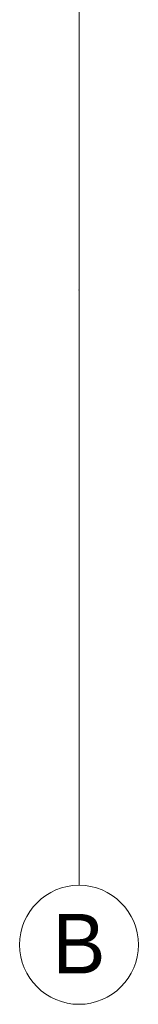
# Model space of a CAD drawing. Header units: inches. Extents: x -78787 to 29484, y -9517 to 23232.
# Tile 3 of 256: x -15769 to -15569, y -9517 to -7863. Entities that reach past the tile are written whole.
import ezdxf
from ezdxf.enums import TextEntityAlignment as Align

# ---------------------------------------------------------------- set-up
doc = ezdxf.new("R2010")
doc.units = ezdxf.units.IN
doc.header["$MEASUREMENT"] = 0
doc.layers.add('Structural - Grid', color=7, linetype='Continuous')
doc.layers.add('Structural - Grid_Pen_No__81', color=7, linetype='Continuous', lineweight=20, true_color=0x6a6a6a)
doc.styles.add('GENERATED_STYLE_2', font='txt')

# ---------------------------------------------------------------- blocks, each defined once
blk = doc.blocks.new('Standard grid marker_2')
at = {"layer": 'Structural - Grid_Pen_No__81', "color": 251, "linetype": 'Continuous', "lineweight": 20, "true_color": 0x6a6a6a}
for q in [(0, 0), (27734.9, 0)]:
    blk.add_line((1000, 0), q, dxfattribs=at)
blk.add_circle((-100, 0), 100, dxfattribs=at)
blk.add_point((1000, 0), dxfattribs=at)
blk.add_point((1000, 0), dxfattribs=at)
at = {"layer": 'Structural - Grid_Pen_No__81', "color": 251, "lineweight": 20, "true_color": 0x6a6a6a, "style": 'GENERATED_STYLE_2'}
for tag, p in [('AC_MarkerText_1_0', (-1.5, -46.7)), ('AC_MarkerText_1_1', (28933.4, -46.7))]:
    blk.add_attdef(tag, text='', height=100, rotation=270, dxfattribs=at).set_placement(p, align=Align.TOP_CENTER)

msp = doc.modelspace()

# ---------------------------------------------------------------- block references
at = {"layer": 'Structural - Grid', "color": 8, "linetype": 'Continuous', "lineweight": 15}
ref = msp.add_blockref('Standard grid marker_2', (-15669.06848, -9316.57065), dxfattribs=dict(at, zscale=1000, rotation=90))
ref.add_attrib('AC_MarkerText_1', 'B', dxfattribs={"layer": 'Structural - Grid_Pen_No__81', "color": 251, "lineweight": 20, "true_color": 0x6a6a6a, "height": 100, "rotation": 360, "style": 'GENERATED_STYLE_2'}).set_placement((-15669.06848, -9364.75247), align=Align.TOP_CENTER)

doc.saveas('drawing.dxf')
